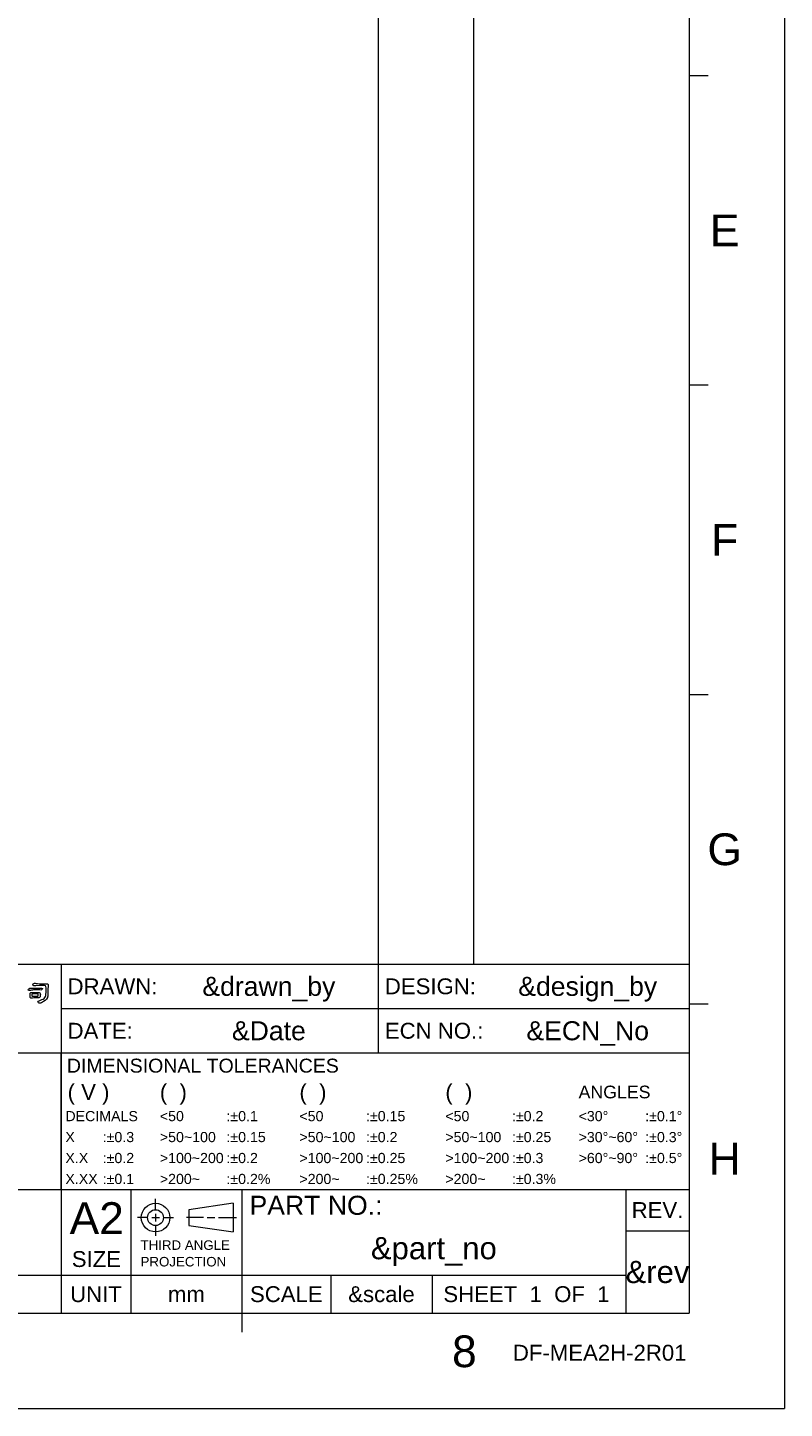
# Model space of a CAD drawing. Extents: x 758 to 1649, y -76 to 554.
# Tile 19 of 20: x 1470 to 1649, y -76 to 250. Entities that reach past the tile are written whole.
import ezdxf
from ezdxf.enums import TextEntityAlignment as Align

# ---------------------------------------------------------------- set-up
doc = ezdxf.new("R2010")
doc.units = 0
doc.header["$LTSCALE"] = 2
doc.header["$MEASUREMENT"] = 0
doc.layers.get('0').update_dxf_attribs({"linetype": 'CONTINUOUS'})
doc.styles.add('TEXTSTYLE_1', font='ARIAL.TTF')

msp = doc.modelspace()

# ---------------------------------------------------------------- linework, layer by layer
at = {"linetype": 'Continuous', "lineweight": 5}
for p, q in [((1649.111, 553.611), (1649.111, -76.389)), ((1553.111, 531.111), (1553.111, 28.611)), ((1575.611, 531.111), (1575.611, 28.611)), ((1626.611, 531.111), (1626.611, -53.889)), ((1626.611, 238.611), (1631.111, 238.611)), ((1626.611, 165.486), (1631.111, 165.486)), ((1626.611, 92.361), (1631.111, 92.361)), ((1341.611, 28.611), (1626.611, 28.611)), ((1478.111, 28.611), (1478.111, 7.611)), ((1553.111, 28.611), (1553.111, 7.611)), ((1478.111, 18.111), (1626.611, 18.111)), ((1626.611, 19.236), (1631.111, 19.236)), ((1341.611, 7.611), (1626.611, 7.611)), ((1478.111, 7.611), (1478.111, -24.639)), ((1478.111, -24.639), (1478.111, 7.611)), ((1341.611, -24.639), (1626.611, -24.639)), ((1478.111, -24.639), (1478.111, -44.889)), ((1494.611, -24.639), (1494.611, -53.889)), ((1520.861, -24.639), (1520.861, -53.889)), ((1611.611, -24.639), (1611.611, -53.889)), ((1500.44, -29.481), (1500.44, -26.843)), ((1518.821, -27.927), (1508.321, -29.427)), ((1518.821, -27.927), (1518.821, -34.677)), ((1498.646, -31.302), (1496.171, -31.302)), ((1499.546, -31.302), (1501.346, -31.302)), ((1500.446, -30.402), (1500.446, -32.202)), ((1502.246, -31.302), (1504.721, -31.302)), ((1511.759, -31.302), (1507.771, -31.302)), ((1508.321, -29.427), (1508.321, -33.177)), ((1512.659, -31.302), (1514.459, -31.302)), ((1515.359, -31.302), (1519.546, -31.302)), ((1500.446, -33.102), (1500.446, -35.577)), ((1508.321, -33.177), (1518.821, -34.677)), ((1611.611, -34.389), (1626.611, -34.389)), ((1341.611, -44.889), (1611.611, -44.889)), ((1478.111, -44.889), (1478.111, -53.889)), ((1541.861, -44.889), (1541.861, -53.889)), ((1565.861, -44.889), (1565.861, -53.889)), ((780.611, -53.889), (1626.611, -53.889)), ((1520.861, -53.889), (1520.861, -58.389)), ((758.111, -76.389), (1649.111, -76.389))]:
    msp.add_line(p, q, dxfattribs=at)
for radius in [3.375, 1.875]:
    msp.add_circle((1500.446, -31.302), radius, dxfattribs=at)
for points, knots in [([(1471.229, 22.914), (1471.071, 22.931), (1470.902, 22.925), (1470.723, 22.895), (1470.723, 22.895), (1470.569, 22.852), (1470.458, 22.777), (1470.389, 22.671), (1470.389, 22.671), (1470.334, 22.568), (1470.336, 22.474), (1470.396, 22.389), (1470.396, 22.389), (1470.46, 22.32), (1470.627, 22.32), (1470.896, 22.389), (1470.896, 22.389), (1471.118, 22.456), (1471.458, 22.501), (1471.915, 22.523), (1471.915, 22.523), (1472.415, 22.541), (1472.815, 22.532), (1473.113, 22.498), (1473.113, 22.498), (1473.285, 22.467), (1473.415, 22.48), (1473.505, 22.536), (1473.505, 22.536), (1473.65, 22.63), (1473.731, 22.718), (1473.748, 22.799), (1473.748, 22.799), (1473.765, 22.867), (1473.678, 22.904), (1473.485, 22.908), (1473.485, 22.908), (1472.024, 22.908), (1471.272, 22.909), (1471.229, 22.914)], [0, 0, 0, 0, 0.1, 0.1, 0.1, 0.1, 0.2, 0.2, 0.2, 0.2, 0.3, 0.3, 0.3, 0.3, 0.4, 0.4, 0.4, 0.4, 0.5, 0.5, 0.5, 0.5, 0.6, 0.6, 0.6, 0.6, 0.7, 0.7, 0.7, 0.7, 0.8, 0.8, 0.8, 0.8, 0.9, 0.9, 0.9, 0.9, 1, 1, 1, 1]), ([(1472.146, 23.485), (1473.521, 23.604), (1474.272, 23.61), (1474.395, 23.503), (1474.395, 23.503), (1474.528, 23.384), (1474.592, 23.216), (1474.588, 22.998), (1474.588, 22.998), (1474.575, 22.494), (1474.56, 22.008), (1474.543, 21.542), (1474.543, 21.542), (1474.53, 21.068), (1474.377, 20.716), (1474.081, 20.485), (1474.081, 20.485), (1473.812, 20.288), (1473.424, 20.116), (1472.915, 19.966), (1472.915, 19.966), (1472.748, 19.927), (1472.658, 19.853), (1472.646, 19.741), (1472.646, 19.741), (1472.633, 19.622), (1472.682, 19.524), (1472.793, 19.446), (1472.793, 19.446), (1472.951, 19.327), (1473.171, 19.342), (1473.453, 19.491), (1473.453, 19.491), (1474.214, 19.829), (1474.695, 20.226), (1474.895, 20.683), (1474.895, 20.683), (1474.964, 20.851), (1474.996, 21.16), (1474.991, 21.613), (1474.991, 21.613), (1474.987, 22.642), (1475.015, 23.26), (1475.074, 23.465), (1475.074, 23.465), (1475.101, 23.568), (1475.103, 23.653), (1475.081, 23.722), (1475.081, 23.722), (1475.056, 23.79), (1475.021, 23.843), (1474.978, 23.882), (1474.978, 23.882), (1474.889, 23.958), (1474.575, 23.987), (1474.036, 23.965), (1474.036, 23.965), (1473.186, 23.949), (1472.573, 23.978), (1472.196, 24.055), (1472.196, 24.055), (1471.949, 24.11), (1471.729, 24.072), (1471.537, 23.94), (1471.537, 23.94), (1471.396, 23.837), (1471.376, 23.722), (1471.479, 23.593), (1471.479, 23.593), (1471.56, 23.487), (1471.783, 23.451), (1472.146, 23.485)], [0, 0, 0, 0, 0.0555556, 0.0555556, 0.0555556, 0.0555556, 0.1111111, 0.1111111, 0.1111111, 0.1111111, 0.1666667, 0.1666667, 0.1666667, 0.1666667, 0.2222222, 0.2222222, 0.2222222, 0.2222222, 0.2777778, 0.2777778, 0.2777778, 0.2777778, 0.3333333, 0.3333333, 0.3333333, 0.3333333, 0.3888889, 0.3888889, 0.3888889, 0.3888889, 0.4444444, 0.4444444, 0.4444444, 0.4444444, 0.5, 0.5, 0.5, 0.5, 0.5555556, 0.5555556, 0.5555556, 0.5555556, 0.6111111, 0.6111111, 0.6111111, 0.6111111, 0.6666667, 0.6666667, 0.6666667, 0.6666667, 0.7222222, 0.7222222, 0.7222222, 0.7222222, 0.7777778, 0.7777778, 0.7777778, 0.7777778, 0.8333333, 0.8333333, 0.8333333, 0.8333333, 0.8888889, 0.8888889, 0.8888889, 0.8888889, 0.9444444, 0.9444444, 0.9444444, 0.9444444, 1, 1, 1, 1]), ([(1472.575, 20.632), (1472.772, 20.602), (1472.925, 20.632), (1473.037, 20.722), (1473.037, 20.722), (1473.131, 20.799), (1473.175, 20.952), (1473.171, 21.183), (1473.171, 21.183), (1473.184, 21.277), (1473.201, 21.363), (1473.223, 21.44), (1473.223, 21.44), (1473.24, 21.607), (1473.198, 21.73), (1473.101, 21.812), (1473.101, 21.812), (1472.972, 21.914), (1472.306, 21.94), (1471.1, 21.889), (1471.1, 21.889), (1470.986, 21.889), (1470.902, 21.865), (1470.851, 21.818), (1470.851, 21.818), (1470.761, 21.741), (1470.744, 21.463), (1470.8, 20.985), (1470.8, 20.985), (1470.795, 20.985), (1470.795, 20.981), (1470.8, 20.972), (1470.8, 20.972), (1470.8, 20.788), (1470.853, 20.66), (1470.96, 20.587), (1470.96, 20.587), (1471.028, 20.544), (1471.167, 20.544), (1471.376, 20.587), (1471.376, 20.587), (1471.522, 20.626), (1471.732, 20.645), (1472.005, 20.645), (1472.005, 20.645), (1472.317, 20.649), (1472.507, 20.645), (1472.575, 20.632)], [0, 0, 0, 0, 0.0833333, 0.0833333, 0.0833333, 0.0833333, 0.1666667, 0.1666667, 0.1666667, 0.1666667, 0.25, 0.25, 0.25, 0.25, 0.3333333, 0.3333333, 0.3333333, 0.3333333, 0.4166667, 0.4166667, 0.4166667, 0.4166667, 0.5, 0.5, 0.5, 0.5, 0.5833333, 0.5833333, 0.5833333, 0.5833333, 0.6666667, 0.6666667, 0.6666667, 0.6666667, 0.75, 0.75, 0.75, 0.75, 0.8333333, 0.8333333, 0.8333333, 0.8333333, 0.9166667, 0.9166667, 0.9166667, 0.9166667, 1, 1, 1, 1]), ([(1471.857, 21.575), (1472.362, 21.588), (1472.642, 21.575), (1472.696, 21.536), (1472.696, 21.536), (1472.714, 21.519), (1472.725, 21.454), (1472.729, 21.344), (1472.729, 21.344), (1472.734, 21.198), (1472.723, 21.111), (1472.696, 21.081), (1472.696, 21.081), (1472.667, 21.055), (1472.601, 21.042), (1472.498, 21.042), (1472.498, 21.042), (1472.319, 21.046), (1471.967, 21.037), (1471.441, 21.01), (1471.441, 21.01), (1471.347, 21.006), (1471.284, 21.015), (1471.255, 21.037), (1471.255, 21.037), (1471.237, 21.041), (1471.223, 21.098), (1471.21, 21.209), (1471.21, 21.209), (1471.185, 21.389), (1471.18, 21.487), (1471.197, 21.504), (1471.197, 21.504), (1471.239, 21.542), (1471.46, 21.566), (1471.857, 21.575)], [0, 0, 0, 0, 0.1111111, 0.1111111, 0.1111111, 0.1111111, 0.2222222, 0.2222222, 0.2222222, 0.2222222, 0.3333333, 0.3333333, 0.3333333, 0.3333333, 0.4444444, 0.4444444, 0.4444444, 0.4444444, 0.5555556, 0.5555556, 0.5555556, 0.5555556, 0.6666667, 0.6666667, 0.6666667, 0.6666667, 0.7777778, 0.7777778, 0.7777778, 0.7777778, 0.8888889, 0.8888889, 0.8888889, 0.8888889, 1, 1, 1, 1])]:
    msp.add_open_spline(points, degree=3, knots=knots, dxfattribs=at)

# ---------------------------------------------------------------- texts
at = {"linetype": 'Continuous', "lineweight": 5, "style": 'TEXTSTYLE_1'}
for s, height, p in [('E', 7.5, (1634.985, 198.252)), ('F', 7.5, (1634.985, 125.127)), ('G', 7.5, (1634.985, 52.002)), ('&drawn_by', 4.5, (1527.236, 21.111)), ('&design_by', 4.5, (1602.611, 21.111)), ('&Date', 4.5, (1527.236, 10.611)), ('&ECN_No', 4.5, (1602.611, 10.611)), ('H', 7.5, (1634.985, -21.123)), ('REV.', 3.75, (1619.111, -31.389)), ('&part_no', 5.25, (1566.236, -41.139)), ('&rev', 5.25, (1619.111, -46.764)), ('UNIT', 3.75, (1486.361, -51.264)), ('mm', 3.75, (1507.736, -51.264)), ('SCALE', 3.75, (1531.361, -51.264)), ('&scale', 3.75, (1553.861, -51.264)), ('SHEET  1  OF  1', 3.75, (1588.13, -51.264)), ('8', 7.5, (1573.455, -66.646))]:
    msp.add_text(s, height=height, dxfattribs=at).set_placement(p, align=Align.CENTER)
for s, height, p in [('DRAWN:', 3.75, (1479.654, 21.486)), ('DESIGN:', 3.75, (1554.654, 21.486)), ('DATE:', 3.75, (1479.654, 10.986)), ('ECN NO.:', 3.75, (1554.654, 10.986)), (' DIMENSIONAL TOLERANCES', 3.3, (1478.205, 2.961)), ('( V )', 3.75, (1479.654, -3.489)), ('(  )', 3.75, (1501.455, -3.489)), ('(  )', 3.75, (1534.455, -3.489)), ('(  )', 3.75, (1568.955, -3.489)), ('ANGLES', 3, (1600.455, -3.114)), ('DECIMALS', 2.4, (1479.132, -8.514)), ('<50', 2.4, (1501.455, -8.514)), (':%%p0.1', 2.4, (1517.205, -8.514)), ('<50', 2.4, (1534.455, -8.514)), (':%%p0.15', 2.4, (1550.205, -8.514)), ('<50', 2.4, (1568.955, -8.514)), (':%%p0.2', 2.4, (1584.705, -8.514)), ('<30%%d', 2.4, (1600.455, -8.514)), (':%%p0.1%%d', 2.4, (1616.205, -8.514)), ('X', 2.4, (1479.132, -13.464)), (':%%p0.3', 2.4, (1487.955, -13.464)), ('>50~100', 2.4, (1501.455, -13.464)), (':%%p0.15', 2.4, (1517.205, -13.464)), ('>50~100', 2.4, (1534.455, -13.464)), (':%%p0.2', 2.4, (1550.205, -13.464)), ('>50~100', 2.4, (1568.955, -13.464)), (':%%p0.25', 2.4, (1584.705, -13.464)), ('>30%%d~60%%d', 2.4, (1600.455, -13.464)), (':%%p0.3%%d', 2.4, (1616.205, -13.464)), ('X.X', 2.4, (1479.132, -18.414)), (':%%p0.2', 2.4, (1487.955, -18.414)), ('>100~200', 2.4, (1501.455, -18.414)), (':%%p0.2', 2.4, (1517.205, -18.414)), ('>100~200', 2.4, (1534.455, -18.414)), (':%%p0.25', 2.4, (1550.205, -18.414)), ('>100~200', 2.4, (1568.955, -18.414)), (':%%p0.3', 2.4, (1584.705, -18.414)), ('>60%%d~90%%d', 2.4, (1600.455, -18.414)), (':%%p0.5%%d', 2.4, (1616.205, -18.414)), ('X.XX', 2.4, (1479.132, -23.364)), (':%%p0.1', 2.4, (1487.955, -23.364)), ('>200~', 2.4, (1501.455, -23.364)), (':%%p0.2%', 2.4, (1517.205, -23.364)), ('>200~', 2.4, (1534.455, -23.364)), (':%%p0.25%', 2.4, (1550.205, -23.364)), ('>200~', 2.4, (1568.955, -23.364)), (':%%p0.3%', 2.4, (1584.705, -23.364)), ('PART NO.:', 4.5, (1522.661, -30.639)), ('A2', 7.5, (1480.135, -35.167)), ('SIZE', 3.75, (1480.642, -42.97)), ('THIRD ANGLE', 2.25, (1496.895, -38.922)), ('PROJECTION', 2.25, (1496.895, -42.845)), ('DF-MEA2H-2R01', 3.75, (1584.932, -65.103))]:
    msp.add_text(s, height=height, dxfattribs=at).set_placement(p)

doc.saveas('drawing.dxf')
